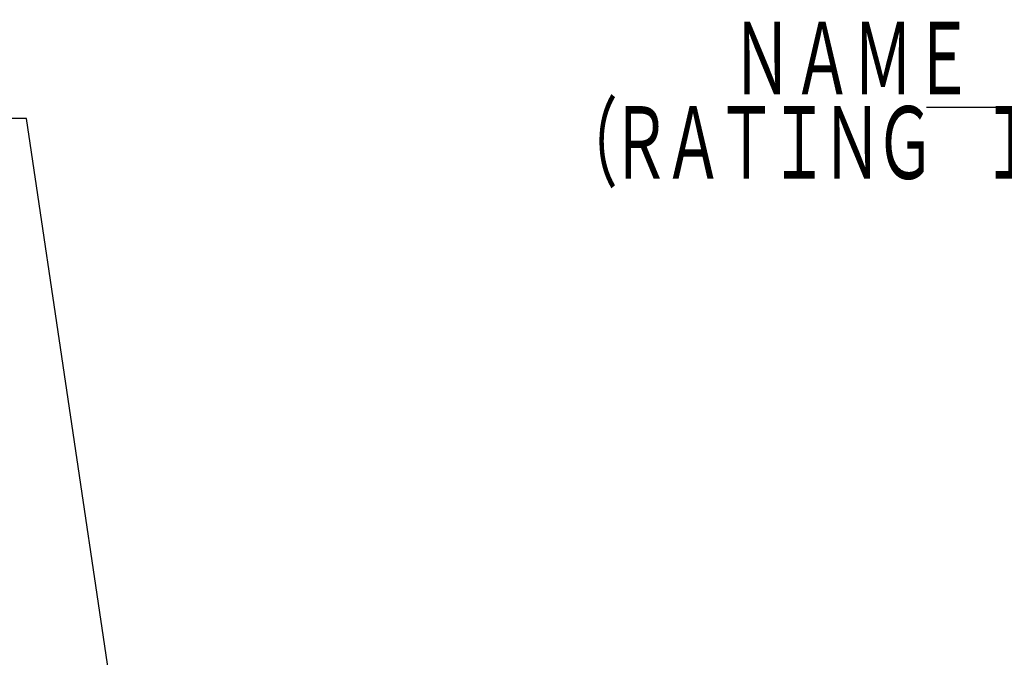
# Model space of a CAD drawing. Header units: millimetres. Extents: x 0 to 1300, y 0 to 891.
# Tile 92 of 146: x 178 to 299, y 680 to 758. Entities that reach past the tile are written whole.
import ezdxf

# ---------------------------------------------------------------- set-up
doc = ezdxf.new("R2010")
doc.units = ezdxf.units.MM
doc.header["$LTSCALE"] = 0.545669
doc.layers.add('NoLayerName_001', color=7, linetype='Continuous')
doc.styles.get("Standard").update_dxf_attribs({"font": 'txt', "bigfont": 'extfont2'})
doc.dimstyles.get("Standard").update_dxf_attribs({"dimtxt": 2.5, "dimasz": 2.5, "dimexe": 1, "dimexo": 1, "dimtad": 1, "dimdec": 3, "dimzin": 0, "dimdsep": 46, "dimtxsty": 'Standard', "dimcen": 2.5, "dimadec": 3, "dimazin": 0, "dimtfac": 0.75, "dimtdec": 3, "dimtmove": 0, "dimatfit": 3, "dimfxl": 1, "dimarcsym": 0})

msp = doc.modelspace()

# ---------------------------------------------------------------- texts
at = {"layer": 'NoLayerName_001', "color": 3, "linetype": 'Continuous', "lineweight": 13, "insert": (368.95349648, 747.75749449), "char_height": 10.08, "attachment_point": 9, "line_spacing_factor": 0.6}
msp.add_mtext('\\A1;\\W0.6667;ＮＡＭＥ\u3000ＰＬＡＴＥ\u3000\u3000\u3000\u3000', dxfattribs=at)
at = {"layer": 'NoLayerName_001', "color": 3, "lineweight": 13, "char_height": 10.0799999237, "attachment_point": 7}
for s, insert in [('\\A1;\\W0.6667;\\T0.8750;（ＲＡＴＩＮＧ\u3000ＩＮＤＩＣＡＴＩＯＮ）', (244.14133527, 737.25749757)), ('\\A1;\\W0.6667;\\T0.8750;（ＥＮＣＯＤＥＲ\u3000ＴＹＰＥ）', (79.26774612, 733.80174588))]:
    msp.add_mtext(s, dxfattribs=dict(at, insert=insert))

# ---------------------------------------------------------------- leaders
at = {"layer": 'NoLayerName_001', "color": 3, "linetype": 'Continuous', "lineweight": 13, "annotation_type": 0, "has_hookline": 1, "hookline_direction": 1, "text_width": 79.683984}
msp.add_leader([(507.5, 617.75), (375.57849648, 747.13249449), (369.57849648, 747.13249449)], dimstyle='Standard', override={"dimtxt": 10.08, "dimasz": 6, "dimldrblk": 'OPEN30'}, dxfattribs=at)
at = {"layer": 'NoLayerName_001', "color": 7, "linetype": 'Continuous', "lineweight": 13, "annotation_type": 0, "has_hookline": 1, "hookline_direction": 1, "text_width": 55.682784}
msp.add_leader([(196.82208062, 627.5), (179.2827424, 745.77674219), (173.2827424, 745.77674219)], dimstyle='Standard', override={"dimtxt": 10.08, "dimasz": 6, "dimldrblk": 'OPEN30'}, dxfattribs=at)

doc.saveas('drawing.dxf')
